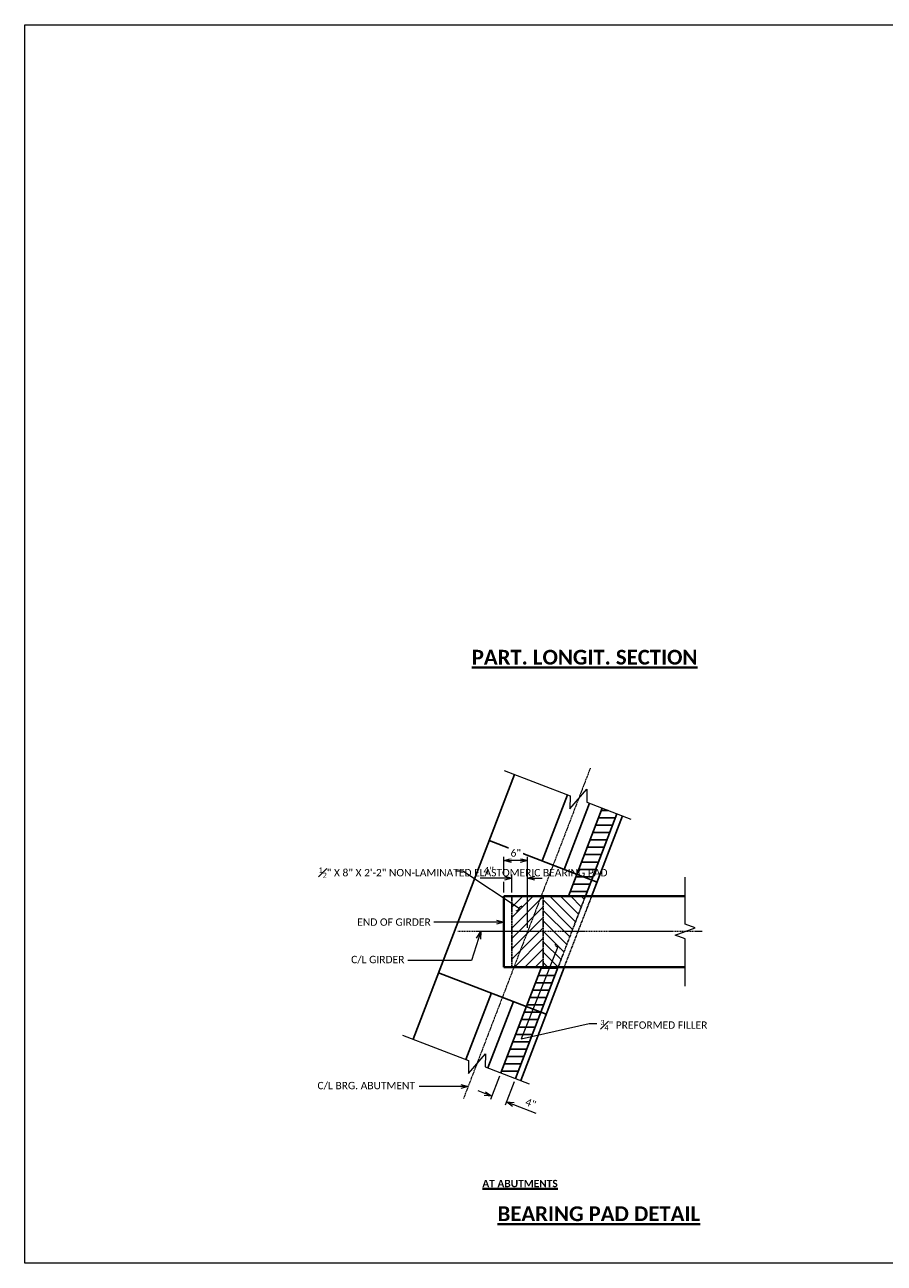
# Model space of a CAD drawing. Extents: x -24 to 2086, y -25 to 290.
# Tile 1 of 6: x -24 to 194, y -25 to 290. Entities that reach past the tile are written whole.
import ezdxf
from ezdxf import colors
from ezdxf.entities.mleader import LeaderData, LeaderLine
from ezdxf.math import Vec2, Vec3

# ---------------------------------------------------------------- set-up
doc = ezdxf.new("R2010")
doc.units = 0
doc.header["$MEASUREMENT"] = 0
doc.linetypes.add('Wisdot2', pattern=[0.125, 0.0625, -0.0625])
doc.linetypes.add('Wisdot4', pattern=[0.28125, 0.125, -0.0625, 0.03125, -0.0625])
for name, color, linetype, lineweight in [('B_ANNO_BREAK', 7, 'Continuous', 18), ('B_ANNO_DIM', 7, 'Continuous', 18), ('B_ANNO_TEXT_TITLE', 7, 'Continuous', 40), ('B_CNTR', 1, 'Wisdot4', 18), ('B_CNTR_GIRD', 2, 'Wisdot4', 18), ('B_CONC_GIRD', 50, 'Continuous', 40), ('B_DETAIL_HIDDEN', 7, 'Wisdot2', 25)]:
    doc.layers.add(name, color=color, linetype=linetype, lineweight=lineweight)
doc.layers.add('B_ANNO_NOPLOT', color=47, linetype='Continuous', lineweight=18, plot=False)
doc.layers.add('B_CONC_ABUT', color=7, linetype='Continuous')
doc.layers.add('B_CONC_FILR', color=7, linetype='Continuous')
doc.styles.add('Annotative', font='calibri.ttf', dxfattribs={"height": 0.0625})
doc.styles.add('Subtitle', font='calibrib.ttf', dxfattribs={"height": 0.0625})
doc.styles.add('Title', font='calibrib.ttf', dxfattribs={"height": 0.125})
doc.dimstyles.new('Annotative', dxfattribs={"dimscale": 0, "dimtxt": 0.0625, "dimasz": 0.0625, "dimexe": 0.03125, "dimexo": 0.03125, "dimgap": 0.03125, "dimtad": 1, "dimdec": 3, "dimzin": 3, "dimdsep": 46, "dimlunit": 4, "dimtxsty": 'Annotative', "dimblk": 'OPEN30', "dimcen": 0.03125, "dimclrd": 256, "dimclre": 256, "dimclrt": 256, "dimaunit": 1, "dimadec": 0, "dimazin": 3, "dimtfac": 0.75, "dimtdec": 3, "dimtofl": 0, "dimtmove": 0, "dimatfit": 3, "dimldrblk": 'OPEN30', "dimfxl": 1, "dimtfill": 1, "dimfrac": 1, "dimtolj": 1, "dimtzin": 0, "dimlwd": -1, "dimlwe": -1, "dimarcsym": 0})

# ---------------------------------------------------------------- blocks, each defined once
blk = doc.blocks.new('_Open30')
at = {"color": 0, "linetype": 'ByBlock', "lineweight": -2}
for p, q in [((-1, 0.27), (0, 0)), ((0, 0), (-1, -0.27)), ((0, 0), (-1, 0))]:
    blk.add_line(p, q, dxfattribs=at)
blk = doc.blocks.new('_Integral')
at = {"color": 0, "linetype": 'ByBlock', "lineweight": -2}
for centre, start, end in [((0.44, 0.12), 129, 195), ((-0.44, -0.12), 309, 15)]:
    blk.add_arc(centre, 0.454, start, end, dxfattribs=at)
blk = doc.blocks.new('*D43')
at = {"layer": 'B_ANNO_DIM', "transparency": 16777216}
for p, q in [((120.74, -1025.64), (118.46, -1031.59)), ((117.04, -1030.04), (115.29, -1029.37)), ((124.47, -1027.07), (122.19, -1033.02)), ((124.28, -1032.82), (130.01, -1035.02))]:
    blk.add_line(p, q, dxfattribs=at)
at = {"layer": 'Defpoints', "color": 0, "transparency": 16777216}
for p in [(121.08, -1024.76), (124.81, -1026.2), (122.53, -1032.15)]:
    blk.add_point(p, dxfattribs=at)
at = {"layer": 'B_ANNO_DIM', "transparency": 16777216, "xscale": 1.875, "yscale": 1.875, "zscale": 1.875}
for p, rotation in [((118.79, -1030.71), 338.9912851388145), ((122.53, -1032.15), 158.9912851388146)]:
    blk.add_blockref('_Open30', p, dxfattribs=dict(at, rotation=rotation))
at = {"layer": 'B_ANNO_DIM', "transparency": 16777216, "insert": (128.69, -1032.5), "char_height": 1.875, "attachment_point": 5, "rotation": 338.9913, "style": 'Annotative', "bg_fill": 3, "box_fill_scale": 1.25, "bg_fill_color": 256, "bg_fill_true_color": 13158600, "bg_fill_transparency": 0}
blk.add_mtext('\\A1;4"', dxfattribs=at)
blk = doc.blocks.new('*D44')
at = {"layer": 'B_ANNO_DIM', "transparency": 16777216}
for p, q in [((122.01, -975.23), (115.88, -975.23)), ((123.89, -978.92), (123.89, -974.29)), ((127.9, -987.92), (127.9, -974.29)), ((129.77, -975.23), (131.65, -975.23))]:
    blk.add_line(p, q, dxfattribs=at)
at = {"layer": 'Defpoints', "color": 0, "transparency": 16777216}
for p in [(123.89, -975.23), (123.89, -979.85), (127.9, -988.85)]:
    blk.add_point(p, dxfattribs=at)
at = {"layer": 'B_ANNO_DIM', "transparency": 16777216, "xscale": 1.875, "yscale": 1.875, "zscale": 1.875}
blk.add_blockref('_Open30', (123.89, -975.23), dxfattribs=at)
at = {"layer": 'B_ANNO_DIM', "transparency": 16777216, "xscale": 1.875, "yscale": 1.875, "zscale": 1.875, "rotation": 180}
blk.add_blockref('_Open30', (127.9, -975.23), dxfattribs=at)
at = {"layer": 'B_ANNO_DIM', "transparency": 16777216, "insert": (118.01, -973.35), "char_height": 1.875, "attachment_point": 5, "style": 'Annotative', "bg_fill": 3, "box_fill_scale": 1.25, "bg_fill_color": 256, "bg_fill_true_color": 13158600, "bg_fill_transparency": 0}
blk.add_mtext('\\A1;4"', dxfattribs=at)
blk = doc.blocks.new('*D39')
at = {"layer": 'B_ANNO_DIM', "transparency": 16777216}
for p, q in [((121.9, -974.29), (121.9, -969.82)), ((127.9, -987.92), (127.9, -969.82)), ((126.02, -970.76), (123.77, -970.76)), ((121.9, -978.92), (121.9, -976.17))]:
    blk.add_line(p, q, dxfattribs=at)
at = {"layer": 'Defpoints', "color": 0, "transparency": 16777216}
for p in [(121.9, -979.85), (127.9, -988.85)]:
    blk.add_point(p, dxfattribs=at)
at = {"layer": 'B_ANNO_DIM', "transparency": 16777216, "xscale": 1.875, "yscale": 1.875, "zscale": 1.875, "rotation": 180}
blk.add_blockref('_Open30', (121.9, -970.76), dxfattribs=at)
at = {"layer": 'B_ANNO_DIM', "transparency": 16777216, "xscale": 1.875, "yscale": 1.875, "zscale": 1.875}
blk.add_blockref('_Open30', (127.9, -970.76), dxfattribs=at)
at = {"layer": 'B_ANNO_DIM', "transparency": 16777216, "insert": (124.9, -968.86), "char_height": 1.875, "attachment_point": 5, "style": 'Annotative', "bg_fill": 3, "box_fill_scale": 1.25, "bg_fill_color": 256, "bg_fill_true_color": 13158600, "bg_fill_transparency": 0}
blk.add_mtext('\\A1;6"', dxfattribs=at)
at = {"layer": 'Defpoints', "color": 0, "transparency": 16777216}
blk.add_point((121.9, -970.76), dxfattribs=at)
blk = doc.blocks.new('INS_G54DET_BASE')
at = {"layer": 'B_ANNO_NOPLOT', "flags": 128}
blk.add_lwpolyline([(0, 0), (0, 315), (404.91, 315), (404.91, 298.57), (472.5, 298.57), (472.5, 50.62), (395.71, 50.62), (395.71, 0)], close=True, dxfattribs=at)
at = {"layer": 'B_ANNO_TEXT_TITLE', "insert": (113.7, 156.02), "char_height": 3.75, "width": 86.1112, "attachment_point": 1, "style": 'Title'}
blk.add_mtext('{\\LPART. LONGIT. SECTION}', dxfattribs=at)
blk = doc.blocks.new('*U32')
at = {"layer": 'B_CONC_FILR'}
h = blk.add_hatch(dxfattribs=at)
h.set_pattern_fill('ANSI31', color=256, scale=15, angle=315)
h.set_pattern_definition([(0, (141.2523, -976.4871), (4e-16, 1.875), [])])
h.paths.add_polyline_path([(150.6447, -958.8946), (146.9107, -957.4606), (138.3277, -979.8216), (142.5997, -979.8526)])
h = blk.add_hatch(dxfattribs=at)
h.set_pattern_fill('ANSI31', color=256, scale=15)
h.set_pattern_definition([(45, (127.6211, -993.2705), (-1.32583, 1.32583), [])])
h.paths.add_polyline_path([(131.8897, -979.8526), (123.8897, -979.8526), (123.8897, -997.7705), (131.8897, -997.8526)])
h = blk.add_hatch(dxfattribs=at)
h.set_pattern_fill('ANSI31', color=256, scale=15, angle=90)
h.set_pattern_definition([(135, (137.2447, -985.6968), (-1.32583, -1.32583), [])])
h.paths.add_polyline_path([(142.5997, -979.8526), (131.8897, -979.8526), (131.8897, -997.8526), (135.6899, -997.8526)])
h = blk.add_hatch(dxfattribs=at)
h.set_pattern_fill('ANSI31', color=256, scale=15, angle=315)
h.set_pattern_definition([(0, (135.6957, -997.8376), (4e-16, 1.875), [])])
h.paths.add_polyline_path([(135.6899, -997.8526), (131.4037, -997.8586), (121.0767, -1024.7616), (124.8107, -1026.1956)])
at = {"layer": 'B_ANNO_BREAK', "flags": 128}
for points in [[(121.9417, -947.876), (138.7462, -954.3265), (138.6889, -957.6076), (142.9947, -952.6543), (142.9375, -955.9354), (154.1405, -960.2357)], [(167.9907, -1002.7276), (167.9907, -990.7276), (165.4149, -989.7901), (170.5665, -987.9151), (167.9907, -986.9776), (167.9907, -974.9776)], [(96.1077, -1015.178), (112.9122, -1021.6285), (112.8549, -1024.9096), (117.1607, -1019.9563), (117.1035, -1023.2374), (128.3065, -1027.5377)]]:
    blk.add_lwpolyline(points, dxfattribs=at)
at = {"layer": 'B_ANNO_NOPLOT', "flags": 128}
blk.add_lwpolyline([(0, -1073.1956), (0, -758.1956), (404.9096, -758.1956), (404.9096, -774.6267), (472.5, -774.6267), (472.5, -1022.5711), (395.7134, -1022.5711), (395.7134, -1073.1956)], close=True, dxfattribs=at)
at = {"layer": 'B_CNTR'}
blk.add_line((143.8517, -947.2896), (111.6117, -1031.2816), dxfattribs=at)
at = {"layer": 'B_CNTR_GIRD'}
blk.add_line((172.3257, -988.8526), (110.1387, -988.8526), dxfattribs=at)
at = {"layer": 'B_CONC_ABUT'}
for p, q in [((124.5927, -948.8936), (98.7587, -1016.1956)), ((138.0427, -954.0566), (131.5897, -970.8666)), ((143.6437, -956.2066), (137.1877, -973.0256)), ((152.0457, -959.4316), (144.1737, -979.9386)), ((145.5897, -976.2506), (118.1367, -965.7136)), ((137.2467, -997.9836), (126.2107, -1026.7326)), ((132.6067, -1009.8276), (105.2357, -999.3216)), ((118.7067, -1004.4276), (112.2077, -1021.3566)), ((124.3037, -1006.5886), (117.8097, -1023.5076))]:
    blk.add_line(p, q, dxfattribs=at)
at = {"layer": 'B_CONC_FILR'}
for p, q in [((146.9107, -957.4606), (138.3277, -979.8216)), ((150.6447, -958.8946), (142.5997, -979.8526)), ((131.4037, -997.8586), (121.0767, -1024.7616)), ((135.6957, -997.8376), (124.8107, -1026.1956))]:
    blk.add_line(p, q, dxfattribs=at)
at = {"layer": 'B_CONC_GIRD'}
for p, q in [((121.8987, -997.8526), (121.8987, -979.8526)), ((167.9907, -979.8526), (121.8987, -979.8526)), ((167.9907, -997.8526), (121.8987, -997.8526))]:
    blk.add_line(p, q, dxfattribs=at)
at = {"layer": 'B_DETAIL_HIDDEN'}
for p, q in [((135.6957, -997.8376), (142.5997, -979.8526)), ((144.1737, -979.9386), (137.2187, -997.8526))]:
    blk.add_line(p, q, dxfattribs=at)
blk.add_lwpolyline([(123.8897, -979.8526), (131.8897, -979.8526), (131.8897, -997.8526), (123.8897, -997.8526)], close=True, dxfattribs=at)
at = {"layer": 'B_ANNO_TEXT_TITLE', "attachment_point": 1}
for s, insert, char_height, width, style in [('{\\LAT ABUTMENTS}', (116.3969, -1051.9924), 1.875, 37.522316, 'Subtitle'), ('{\\LBEARING PAD DETAIL}', (120.2655, -1058.7348), 3.75, 70.247205, 'Title')]:
    blk.add_mtext(s, dxfattribs=dict(at, insert=insert, char_height=char_height, width=width, style=style))
at = {"layer": 'B_ANNO_DIM'}
ml = blk.add_multileader_mtext('Standard', dxfattribs=at)
ml.set_content('END OF GIRDER', color=256, style='Annotative')
ml.set_leader_properties(color=256, linetype='ByLayer', lineweight=-1)
ml.set_arrow_properties(name='OPEN30')
ml.build(insert=Vec2(0, 0))
ml.multileader.update_dxf_attribs({"dogleg_length": 0.0625, "arrow_head_size": 1.875, "scale": 30})
ctx = ml.context
ctx.base_point, ctx.scale, ctx.char_height, ctx.arrow_head_size, ctx.landing_gap_size, ctx.plane_origin = Vec3(83.645, -986.4396), 30, 1.875, 1.875, 0.9375, Vec3(121.8987, -986.4396)
notes = []
notes.append((ctx, [(0, (1, 1, 0), (105.9258, -986.4396), (-1, 0), 1.875, [(0, [(121.8987, -986.4396)], 0, [])])]))
ctx.mtext.insert, ctx.mtext.flow_direction = Vec3(84.5825, -985.4884), 5
ml = blk.add_multileader_mtext('Standard', dxfattribs=at)
ml.set_content('C/L GIRDER', color=256, style='Annotative')
ml.set_leader_properties(color=256, linetype='ByLayer', lineweight=-1)
ml.set_arrow_properties(name='OPEN30')
ml.build(insert=Vec2(0, 0))
ml.multileader.update_dxf_attribs({"dogleg_length": 0.0625, "arrow_head_size": 1.875, "scale": 30})
ctx = ml.context
ctx.base_point, ctx.scale, ctx.char_height, ctx.arrow_head_size, ctx.landing_gap_size, ctx.plane_origin = Vec3(82.0803, -996.1569), 30, 1.875, 1.875, 0.9375, Vec3(116.7007, -988.8526)
notes.append((ctx, [(0, (1, 1, 0), (113.6668, -996.1569), (-1, 0), 16.262, [(0, [(115.9961, -988.8526)], 0, [])])]))
ctx.mtext.insert, ctx.mtext.flow_direction = Vec3(83.0178, -995.0168), 5
ml = blk.add_multileader_mtext('Standard', dxfattribs=at)
ml.set_content('\\A1;{\\H0.7x;\\S3#4;}" PREFORMED FILLER', color=256, style='Annotative')
ml.set_leader_properties(color=256, linetype='ByLayer', lineweight=-1)
ml.set_arrow_properties(name='INTEGRAL')
ml.build(insert=Vec2(0, 0))
ml.multileader.update_dxf_attribs({"dogleg_length": 0.0625, "arrow_head_size": 1.875, "scale": 30})
ctx = ml.context
ctx.base_point, ctx.scale, ctx.char_height, ctx.arrow_head_size, ctx.landing_gap_size, ctx.plane_origin = Vec3(145.4777, -1012.2632), 30, 1.875, 1.875, 0.9375, Vec3(135.8608, -993.1429)
notes.append((ctx, [(0, (1, 1, 0), (143.6027, -1012.2632), (1, 0), 1.875, [(1, [(135.5706, -992.6846), (126.2898, -1016.1192)], 0, [])])]))
ctx.mtext.insert, ctx.mtext.flow_direction = Vec3(146.4152, -1011.312), 5
ml = blk.add_multileader_mtext('Standard', dxfattribs=at)
ml.set_content('C/L BRG. ABUTMENT', color=256, style='Annotative')
ml.set_leader_properties(color=256, linetype='ByLayer', lineweight=-1)
ml.set_arrow_properties(name='OPEN30')
ml.build(insert=Vec2(0, 0))
ml.multileader.update_dxf_attribs({"dogleg_length": 0.0625, "arrow_head_size": 1.875, "scale": 30})
ctx = ml.context
ctx.base_point, ctx.scale, ctx.char_height, ctx.arrow_head_size, ctx.landing_gap_size, ctx.plane_origin = Vec3(73.5148, -1028.2164), 30, 1.875, 1.875, 0.9375, Vec3(112.7883, -1028.2164)
notes.append((ctx, [(0, (1, 1, 0), (102.1806, -1028.2164), (-1, 0), 1.875, [(0, [(112.7883, -1028.2164)], 0, [])])]))
ctx.mtext.insert, ctx.mtext.flow_direction = Vec3(74.4523, -1027.0763), 5
for ctx, leaders in notes:
    for number, flags, end, landing, length, lines in leaders:
        leader = LeaderData()
        leader.index, (leader.has_last_leader_line, leader.has_dogleg_vector, leader.attachment_direction) = number, flags
        leader.last_leader_point, leader.dogleg_vector, leader.dogleg_length = Vec3(end), Vec3(landing), length
        for number, points, colour, breaks in lines:
            line = LeaderLine()
            line.index, line.vertices, line.color, line.breaks = number, Vec3.list(points), colors.encode_raw_color(colour), breaks
            leader.lines.append(line)
        ctx.leaders.append(leader)
for base, p1, p2, angle, picture, middle in [((123.8897, -975.2306), (127.8979, -988.8526), (123.8897, -979.8526), 0, '*D44', (118.008, -973.3512)), ((122.5256, -1032.1458), (121.0767, -1024.7616), (124.8107, -1026.1956), 338.991285, '*D43', (128.6901, -1032.5001))]:
    dim = blk.add_linear_dim(base=base, p1=p1, p2=p2, angle=angle, dimstyle='Annotative', dxfattribs=at)
    dim.commit()
    dim.dimension.update_dxf_attribs({"geometry": picture, "text_midpoint": middle})
dim = blk.add_linear_dim(base=(121.8987, -970.7608), p1=(127.8979, -988.8526), p2=(121.8987, -979.8526), angle=0, dimstyle='Annotative', dxfattribs=at)
dim.commit()
dim.dimension.update_dxf_attribs({"geometry": '*D39', "text_midpoint": (124.8983, -968.8635)})
ml = blk.add_multileader_mtext('Standard', dxfattribs=at)
ml.set_content('\\A1;{\\H0.7x;\\S1#2;}" X 8" X 2\'-2" NON-LAMINATED ELASTOMERIC BEARING PAD', color=256, style='Annotative')
ml.set_leader_properties(color=256, linetype='ByLayer', lineweight=-1)
ml.set_arrow_properties(name='INTEGRAL')
ml.build(insert=Vec2(0, 0))
ml.multileader.update_dxf_attribs({"dogleg_length": 0.0625, "arrow_head_size": 1.875, "scale": 30})
ctx = ml.context
ctx.base_point, ctx.scale, ctx.char_height, ctx.arrow_head_size, ctx.landing_gap_size, ctx.plane_origin = Vec3(73.8034, -973.497), 30, 1.875, 1.875, 0.9375, Vec3(126.5474, -985.4509)
notes = []
notes.append((ctx, [(0, (1, 1, 0), (111.4721, -973.497), (-1, 0), 1.875, [(0, [(125.7423, -982.9711)], 0, [])])]))
ctx.mtext.insert, ctx.mtext.width, ctx.mtext.defined_height, ctx.mtext.flow_direction = Vec3(74.7409, -972.5458), 36.673313, 11.3274, 5
for ctx, leaders in notes:
    for number, flags, end, landing, length, lines in leaders:
        leader = LeaderData()
        leader.index, (leader.has_last_leader_line, leader.has_dogleg_vector, leader.attachment_direction) = number, flags
        leader.last_leader_point, leader.dogleg_vector, leader.dogleg_length = Vec3(end), Vec3(landing), length
        for number, points, colour, breaks in lines:
            line = LeaderLine()
            line.index, line.vertices, line.color, line.breaks = number, Vec3.list(points), colors.encode_raw_color(colour), breaks
            leader.lines.append(line)
        ctx.leaders.append(leader)

msp = doc.modelspace()

# ---------------------------------------------------------------- block references
msp.add_blockref('*U32', (-24.4, 1048.41))

# ---------------------------------------------------------------- next in the draw order: block references
msp.add_blockref('INS_G54DET_BASE', (-24.4, -24.79))

doc.saveas('drawing.dxf')
